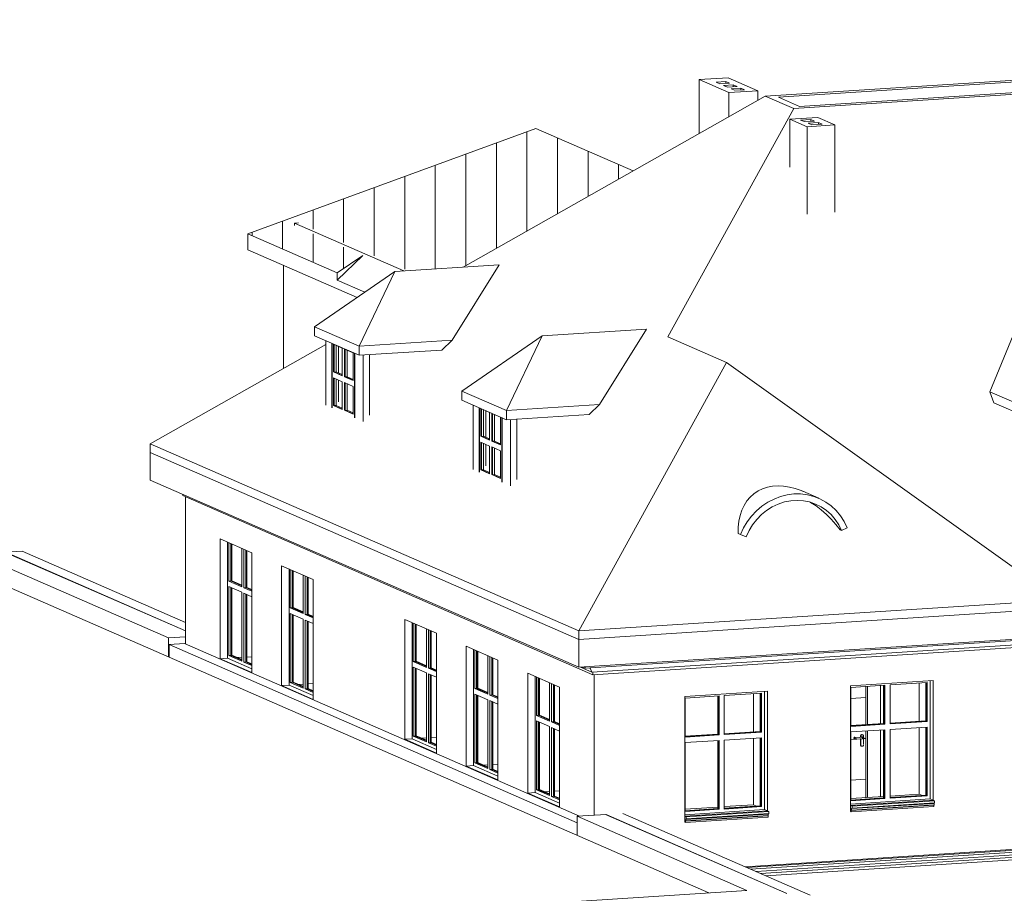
# Model space of a CAD drawing. Header units: millimetres. Extents: x -784 to 360321, y -10607 to 16514.
# Tile 85 of 95: x 317638 to 331890, y -906 to 11745. Entities that reach past the tile are written whole.
import ezdxf

# ---------------------------------------------------------------- set-up
doc = ezdxf.new("R2010")
doc.units = ezdxf.units.MM
for name, color, linetype, lineweight, true_color in [('A-DOOR', 7, 'Continuous', 18, 0x7f7f7f), ('A-DOOR-FRAM', 7, 'Continuous', 18, 0x7f7f7f), ('A-FLOR', 7, 'Continuous', 18, 0x7f7f7f), ('A-GLAZ', 7, 'Continuous', 18, 0x7f7f7f), ('A-ROOF', 7, 'Continuous', 18, 0x7f7f7f), ('A-WALL', 7, 'Continuous', 18, 0x7f7f7f)]:
    doc.layers.add(name, color=color, linetype=linetype, lineweight=lineweight, true_color=true_color)
doc.layers.add('A-GENM', color=7, linetype='Continuous', lineweight=5)
doc.layers.add('A-ROOF-PATT', color=7, linetype='Continuous', lineweight=5)

# ---------------------------------------------------------------- blocks, each defined once
blk = doc.blocks.new('Drz Drzwi pełne x1 ___FK_04_0 - Dd - W - zwykłe - 97_6 x 203_7 _90 x 200_ EI 121-V396-_3D_ Kopia 1 Kopia 2')
at = {"layer": 'A-DOOR', "lineweight": 5, "true_color": 0x787878}
h = blk.add_hatch(dxfattribs=at)
h.set_pattern_fill('FP_16', color=8, style=0, pattern_type=2)
h.set_pattern_definition([(183.686, (-25189.9, 346.4), (-75.9, 586.6), [])])
h.paths.add_polyline_path([(-25022, 467), (-24804, 481), (-24804, 1445), (-25022, 1431), (-25022, 468)])
h.paths.add_polyline_path([(-24847, 1227), (-24872, 1229), (-24881, 1246), (-24881, 1335), (-24930, 1337), (-24930, 1346), (-24881, 1351), (-24877, 1370), (-24872, 1384), (-24858, 1391), (-24837, 1370), (-24841, 1239), (-24846, 1229)])
h.paths.add_polyline_path([(-25022, 1522), (-24804, 1538), (-24804, 2089), (-25022, 2075), (-25022, 1531)])
at = {"layer": 'A-DOOR', "color": 252, "lineweight": 9, "true_color": 0x929292}
for p, q in [((-24804, 2089), (-24804, 1534)), ((-24804, 1445), (-24804, 481)), ((-24971, 1334), (-24964, 1331)), ((-24956, 1349), (-24963, 1353)), ((-24859, 1353), (-24935, 1348)), ((-24933, 1328), (-24857, 1333)), ((-24881, 1349), (-24881, 1369)), ((-24881, 1246), (-24881, 1335)), ((-24879, 1368), (-24879, 1349)), ((-24879, 1335), (-24879, 1244)), ((-24855, 1333), (-24856, 1333)), ((-24842, 1357), (-24854, 1361)), ((-24848, 1390), (-24851, 1391)), ((-24837, 1247), (-24837, 1370)), ((-24869, 1226), (-24867, 1225))]:
    blk.add_line(p, q, dxfattribs=at)
for points in [[(-24977, 1343, 0), (-24976, 1345, 0), (-24975, 1348, 0), (-24974, 1350, 0), (-24972, 1352, 0), (-24970, 1353, 0), (-24967, 1353, 0), (-24965, 1353, 0), (-24963, 1352, 0), (-24961, 1351, 0), (-24959, 1349, 0), (-24958, 1346, 0), (-24958, 1344, 0)], [(-24958, 1344, 0), (-24958, 1341, 0), (-24959, 1339, 0), (-24961, 1337, 0), (-24963, 1335, 0), (-24965, 1334, 0), (-24967, 1333, 0), (-24970, 1334, 0), (-24972, 1335, 0), (-24974, 1336, 0), (-24975, 1338, 0), (-24976, 1340, 0), (-24977, 1343, 0)], [(-24964, 1331, 0), (-24963, 1331, 0), (-24962, 1330, 0), (-24962, 1330, 0), (-24961, 1330, 0), (-24960, 1330, 0), (-24960, 1330, 0), (-24959, 1329, 0), (-24959, 1329, 0), (-24958, 1329, 0), (-24957, 1329, 0), (-24956, 1329, 0), (-24956, 1329, 0), (-24955, 1329, 0), (-24954, 1329, 0), (-24954, 1329, 0), (-24953, 1328, 0), (-24952, 1328, 0), (-24951, 1328, 0), (-24950, 1328, 0), (-24950, 1328, 0), (-24949, 1328, 0), (-24948, 1328, 0), (-24947, 1328, 0), (-24946, 1328, 0), (-24945, 1328, 0), (-24945, 1328, 0), (-24944, 1328, 0), (-24943, 1328, 0), (-24942, 1328, 0), (-24941, 1328, 0), (-24940, 1328, 0), (-24939, 1328, 0), (-24939, 1328, 0), (-24938, 1328, 0), (-24937, 1328, 0), (-24936, 1328, 0), (-24935, 1328, 0), (-24934, 1328, 0), (-24933, 1328, 0), (-24933, 1328, 0)], [(-24956, 1349, 0), (-24956, 1349, 0), (-24956, 1349, 0), (-24955, 1349, 0), (-24955, 1349, 0), (-24955, 1349, 0), (-24955, 1349, 0), (-24954, 1349, 0), (-24954, 1349, 0), (-24954, 1349, 0), (-24953, 1349, 0), (-24953, 1349, 0), (-24952, 1349, 0), (-24952, 1348, 0), (-24951, 1348, 0), (-24950, 1348, 0), (-24950, 1348, 0), (-24949, 1348, 0), (-24949, 1348, 0), (-24948, 1348, 0), (-24947, 1348, 0), (-24947, 1348, 0), (-24946, 1348, 0), (-24945, 1348, 0), (-24944, 1348, 0), (-24944, 1348, 0), (-24943, 1348, 0), (-24942, 1348, 0), (-24942, 1348, 0), (-24941, 1348, 0), (-24940, 1348, 0), (-24939, 1348, 0), (-24939, 1348, 0), (-24938, 1348, 0), (-24937, 1348, 0), (-24936, 1348, 0), (-24936, 1348, 0), (-24935, 1348, 0), (-24935, 1348, 0)], [(-24881, 1369, 0), (-24881, 1375, 0), (-24879, 1380, 0), (-24875, 1385, 0), (-24871, 1389, 0), (-24866, 1391, 0), (-24860, 1393, 0), (-24855, 1392, 0), (-24850, 1390, 0), (-24846, 1387, 0), (-24842, 1383, 0)], [(-24837, 1370, 0), (-24837, 1376, 0), (-24839, 1381, 0), (-24843, 1386, 0), (-24847, 1389, 0), (-24852, 1391, 0), (-24858, 1391, 0), (-24863, 1390, 0), (-24868, 1388, 0), (-24872, 1384, 0), (-24876, 1379, 0), (-24878, 1374, 0), (-24879, 1368, 0)], [(-24867, 1352, 0), (-24867, 1354, 0), (-24866, 1357, 0), (-24864, 1359, 0), (-24862, 1360, 0), (-24860, 1362, 0), (-24858, 1362, 0), (-24855, 1362, 0), (-24853, 1361, 0), (-24851, 1360, 0), (-24849, 1358, 0), (-24848, 1355, 0), (-24848, 1353, 0)], [(-24853, 1354, 0), (-24853, 1354, 0), (-24853, 1354, 0), (-24854, 1353, 0), (-24855, 1353, 0), (-24855, 1353, 0), (-24856, 1353, 0), (-24856, 1353, 0), (-24857, 1353, 0), (-24858, 1353, 0), (-24858, 1353, 0), (-24859, 1353, 0)], [(-24856, 1333, 0), (-24856, 1333, 0), (-24857, 1333, 0), (-24857, 1333, 0)], [(-24848, 1353, 0), (-24848, 1350, 0), (-24849, 1348, 0), (-24851, 1346, 0), (-24853, 1344, 0), (-24855, 1343, 0)], [(-24835, 1346, 0), (-24835, 1344, 0), (-24836, 1342, 0), (-24837, 1340, 0), (-24838, 1339, 0), (-24839, 1338, 0), (-24840, 1337, 0), (-24841, 1337, 0), (-24842, 1336, 0), (-24842, 1336, 0), (-24843, 1336, 0), (-24844, 1335, 0), (-24844, 1335, 0), (-24845, 1335, 0), (-24846, 1335, 0), (-24846, 1335, 0), (-24847, 1334, 0), (-24847, 1334, 0), (-24848, 1334, 0), (-24849, 1334, 0), (-24850, 1334, 0), (-24850, 1334, 0), (-24851, 1334, 0), (-24852, 1334, 0), (-24852, 1333, 0), (-24853, 1333, 0), (-24854, 1333, 0), (-24855, 1333, 0)], [(-24850, 1354, 0), (-24850, 1354, 0), (-24850, 1354, 0), (-24851, 1354, 0), (-24851, 1354, 0), (-24851, 1354, 0), (-24851, 1354, 0), (-24852, 1354, 0), (-24852, 1354, 0), (-24853, 1354, 0)], [(-24835, 1346, 0), (-24835, 1349, 0), (-24836, 1351, 0), (-24837, 1352, 0), (-24838, 1354, 0), (-24839, 1355, 0), (-24840, 1355, 0), (-24841, 1356, 0), (-24842, 1356, 0), (-24842, 1356, 0), (-24842, 1357, 0)], [(-24879, 1235, 0), (-24881, 1240, 0), (-24881, 1246, 0)], [(-24879, 1244, 0), (-24878, 1239, 0), (-24876, 1234, 0), (-24872, 1229, 0), (-24868, 1226, 0), (-24863, 1224, 0), (-24858, 1224, 0), (-24852, 1225, 0), (-24847, 1227, 0), (-24843, 1231, 0), (-24839, 1236, 0), (-24837, 1241, 0)], [(-24855, 1226, 0), (-24860, 1225, 0), (-24866, 1225, 0), (-24871, 1227, 0), (-24875, 1230, 0)]]:
    blk.add_polyline3d(points, dxfattribs=at)
at = {"layer": 'A-DOOR-FRAM', "color": 252, "lineweight": 9, "true_color": 0x929292}
for p, q in [((-24781, 2091), (-24781, 1536)), ((-24781, 1447), (-24781, 482))]:
    blk.add_line(p, q, dxfattribs=at)
blk = doc.blocks.new('Aluprof_MB-45_I_Alu_Window-FIX-4-panel_ENG_R-00495 - 1230 x 1480-V475-_3D_ Kopia 1 Kopia 2')
at = {"layer": 'A-GLAZ', "lineweight": 9}
for p, q in [((-24454, -1565), (-23915, -1530)), ((-24454, -2130), (-24454, -1565)), ((-23926, -1531), (-23926, -2090)), ((-23915, -1530), (-23915, -2095)), ((-23871, -1502), (-23871, -3216)), ((-23871, -1502), (-23871, -3216)), ((-25022, -1602), (-24530, -1570)), ((-25022, -2166), (-25022, -1602)), ((-24541, -2130), (-24541, -1570)), ((-24530, -1570), (-24530, -2134)), ((-25023, -2161), (-24541, -2130)), ((-24530, -2134), (-25022, -2166)), ((-24541, -2130), (-24530, -2134)), ((-24454, -2124), (-23926, -2090)), ((-23915, -2095), (-24454, -2130)), ((-23926, -2090), (-23915, -2095)), ((-25022, -2246), (-24530, -2214)), ((-25022, -3244), (-25022, -2246)), ((-24541, -3208), (-24541, -2215)), ((-24530, -2214), (-24530, -3212)), ((-24454, -2209), (-23915, -2175)), ((-24454, -3208), (-24454, -2209)), ((-23926, -2175), (-23926, -3168)), ((-23915, -2175), (-23915, -3173)), ((-25025, -3291), (-23871, -3216)), ((-23871, -3216), (-25025, -3291)), ((-24541, -3208), (-25022, -3239)), ((-24530, -3212), (-25022, -3244)), ((-24530, -3212), (-24541, -3208)), ((-23926, -3168), (-24454, -3202)), ((-23915, -3173), (-24454, -3208)), ((-23915, -3173), (-23926, -3168))]:
    blk.add_line(p, q, dxfattribs=at)
at = {"layer": 'A-GLAZ', "color": 252, "lineweight": 9, "true_color": 0x929292}
for p, q in [((-23934, -1532), (-23934, -2082)), ((-23931, -2085), (-23931, -1531)), ((-24549, -2120), (-24549, -1571)), ((-24546, -1571), (-24546, -2124)), ((-25023, -2155), (-24549, -2125)), ((-24546, -2126), (-25023, -2157)), ((-24549, -2125), (-24546, -2126)), ((-24454, -2119), (-23934, -2085)), ((-23931, -2086), (-24454, -2120)), ((-23934, -2085), (-23931, -2086)), ((-24549, -3203), (-24549, -2216)), ((-24546, -2215), (-24546, -3204)), ((-23934, -2176), (-23934, -3163)), ((-23931, -3164), (-23931, -2176)), ((-24549, -3203), (-25022, -3233)), ((-25022, -3235), (-24546, -3204)), ((-24546, -3204), (-24549, -3203)), ((-23934, -3163), (-24454, -3197)), ((-24454, -3198), (-23931, -3164)), ((-23931, -3164), (-23934, -3163))]:
    blk.add_line(p, q, dxfattribs=at)
blk = doc.blocks.new('Aluprof_MB-45_I_Alu_Window-FIX-4-panel_ENG_R-00495 - 1230 x 1480-V478-_3D_ Kopia 1 Kopia 2')
at = {"layer": 'A-GLAZ', "lineweight": 9}
for p, q in [((-24454, 2112), (-23915, 2147)), ((-23926, 2146), (-23926, 1587)), ((-23915, 2147), (-23915, 1582)), ((-23871, 2175), (-23871, 461)), ((-23871, 2175), (-23871, 461)), ((-25022, 2075), (-24530, 2107)), ((-25022, 1511), (-25022, 2075)), ((-24541, 1547), (-24541, 2106)), ((-24530, 2107), (-24530, 1543)), ((-24454, 1548), (-24454, 2112)), ((-24454, 1553), (-23926, 1587)), ((-23915, 1582), (-24454, 1548)), ((-23926, 1587), (-23915, 1582)), ((-25023, 1516), (-24541, 1547)), ((-24530, 1543), (-25022, 1511)), ((-25022, 1431), (-24530, 1463)), ((-25022, 433), (-25022, 1431)), ((-24541, 1547), (-24530, 1543)), ((-24541, 469), (-24541, 1462)), ((-24530, 1463), (-24530, 465)), ((-24454, 1468), (-23915, 1502)), ((-24454, 470), (-24454, 1468)), ((-23926, 1502), (-23926, 509)), ((-23915, 1502), (-23915, 504)), ((-25025, 386), (-23871, 461)), ((-23871, 461), (-25025, 386)), ((-24541, 469), (-25022, 438)), ((-24530, 465), (-25022, 433)), ((-24530, 465), (-24541, 469)), ((-23926, 509), (-24454, 475)), ((-23915, 504), (-24454, 470)), ((-23915, 504), (-23926, 509))]:
    blk.add_line(p, q, dxfattribs=at)
at = {"layer": 'A-GLAZ', "color": 252, "lineweight": 9, "true_color": 0x929292}
for p, q in [((-23934, 2145), (-23934, 1595)), ((-23931, 1592), (-23931, 2146)), ((-24549, 1557), (-24549, 2106)), ((-24546, 2106), (-24546, 1554)), ((-24454, 1559), (-23934, 1592)), ((-23931, 1591), (-24454, 1557)), ((-23934, 1592), (-23931, 1591)), ((-25023, 1522), (-24549, 1553)), ((-24546, 1551), (-25023, 1520)), ((-24549, 1553), (-24546, 1551)), ((-24549, 475), (-24549, 1462)), ((-24546, 1462), (-24546, 473)), ((-23934, 1501), (-23934, 514)), ((-23931, 513), (-23931, 1501)), ((-24549, 475), (-25022, 444)), ((-25022, 442), (-24546, 473)), ((-24546, 473), (-24549, 475)), ((-23934, 514), (-24454, 481)), ((-24454, 479), (-23931, 513)), ((-23931, 513), (-23934, 514))]:
    blk.add_line(p, q, dxfattribs=at)
blk = doc.blocks.new('Aluprof_MB-45_I_Alu_Window-FIX-4-panel_ENG_R-00495 - 1230 x 1484-1596693-_3D_ Kopia 1 Kopia 2')
at = {"layer": 'A-GLAZ', "lineweight": 9}
for p, q in [((-30402, 6126), (-30402, 5194)), ((-30397, 6124), (-30397, 5191)), ((-30397, 5191), (-30397, 6124)), ((-30379, 6114), (-30379, 5713)), ((-30379, 6114), (-30251, 6058)), ((-30370, 5713), (-30370, 6110)), ((-30251, 6058), (-30251, 5657)), ((-30220, 6044), (-30092, 5988)), ((-30220, 5643), (-30220, 6044)), ((-30211, 6040), (-30211, 5644)), ((-30092, 5587), (-30092, 5988)), ((-30074, 5050), (-30074, 5983)), ((-30074, 5983), (-30074, 5050)), ((-30069, 5981), (-30069, 5048)), ((-30379, 5713), (-30370, 5713)), ((-30251, 5657), (-30379, 5713)), ((-30370, 5713), (-30251, 5661)), ((-30379, 5627), (-30379, 5226)), ((-30379, 5627), (-30251, 5571)), ((-30370, 5227), (-30370, 5623)), ((-30251, 5571), (-30251, 5170)), ((-30220, 5643), (-30211, 5644)), ((-30092, 5587), (-30220, 5643)), ((-30211, 5644), (-30092, 5592)), ((-30220, 5157), (-30220, 5558)), ((-30220, 5558), (-30092, 5502)), ((-30211, 5554), (-30211, 5157)), ((-30092, 5101), (-30092, 5502)), ((-30370, 5227), (-30379, 5226)), ((-30379, 5226), (-30251, 5170)), ((-30251, 5174), (-30370, 5227)), ((-30211, 5157), (-30220, 5157)), ((-30220, 5157), (-30092, 5101)), ((-30092, 5105), (-30211, 5157))]:
    blk.add_line(p, q, dxfattribs=at)
at = {"layer": 'A-GLAZ', "color": 252, "lineweight": 9, "true_color": 0x929292}
for p, q in [((-30370, 5716), (-30370, 6110)), ((-30370, 5716), (-30370, 6110)), ((-30366, 6108), (-30366, 5711)), ((-30338, 6096), (-30338, 5713)), ((-30211, 5644), (-30211, 6040)), ((-30211, 6040), (-30211, 5644)), ((-30207, 5642), (-30207, 6038)), ((-30179, 6026), (-30179, 5644)), ((-30366, 5711), (-30338, 5713)), ((-30338, 5713), (-30251, 5675)), ((-30370, 5227), (-30370, 5623)), ((-30370, 5227), (-30370, 5623)), ((-30366, 5621), (-30366, 5225)), ((-30338, 5609), (-30338, 5226)), ((-30207, 5642), (-30179, 5644)), ((-30179, 5644), (-30091, 5605)), ((-30211, 5160), (-30211, 5554)), ((-30211, 5554), (-30211, 5160)), ((-30207, 5155), (-30207, 5552)), ((-30179, 5540), (-30179, 5157)), ((-30338, 5226), (-30366, 5225)), ((-30338, 5226), (-30251, 5189)), ((-30179, 5157), (-30207, 5155)), ((-30179, 5157), (-30092, 5119))]:
    blk.add_line(p, q, dxfattribs=at)
blk = doc.blocks.new('Aluprof_MB-45_I_Alu_Window-FIX-4-panel_ENG_R-00495 - 1230 x 1484-V484-_3D_ Kopia 1 Kopia 2')
at = {"layer": 'A-GLAZ', "lineweight": 9}
for p, q in [((-32535, 7058), (-32535, 6125)), ((-32530, 7056), (-32530, 6123)), ((-32530, 6123), (-32530, 7056)), ((-32512, 7045), (-32512, 6645)), ((-32512, 7045), (-32384, 6989)), ((-32503, 6645), (-32503, 7042)), ((-32384, 6989), (-32384, 6589)), ((-32353, 6976), (-32225, 6920)), ((-32353, 6575), (-32353, 6976)), ((-32344, 6972), (-32344, 6576)), ((-32225, 6519), (-32225, 6920)), ((-32207, 5982), (-32207, 6915)), ((-32207, 6915), (-32207, 5982)), ((-32202, 6912), (-32202, 5980)), ((-32512, 6645), (-32503, 6645)), ((-32384, 6589), (-32512, 6645)), ((-32512, 6559), (-32512, 6158)), ((-32512, 6559), (-32384, 6503)), ((-32503, 6645), (-32384, 6593)), ((-32353, 6575), (-32344, 6576)), ((-32225, 6519), (-32353, 6575)), ((-32344, 6576), (-32225, 6523)), ((-32503, 6159), (-32503, 6555)), ((-32384, 6503), (-32384, 6102)), ((-32353, 6089), (-32353, 6489)), ((-32353, 6489), (-32225, 6434)), ((-32344, 6486), (-32344, 6089)), ((-32225, 6033), (-32225, 6434)), ((-32503, 6159), (-32512, 6158)), ((-32512, 6158), (-32384, 6102)), ((-32384, 6106), (-32503, 6159)), ((-32344, 6089), (-32353, 6089)), ((-32353, 6089), (-32225, 6033)), ((-32225, 6037), (-32344, 6089))]:
    blk.add_line(p, q, dxfattribs=at)
at = {"layer": 'A-GLAZ', "color": 252, "lineweight": 9, "true_color": 0x929292}
for p, q in [((-32503, 6645), (-32503, 7041)), ((-32503, 6645), (-32503, 7041)), ((-32499, 7040), (-32499, 6643)), ((-32471, 7027), (-32471, 6645)), ((-32344, 6578), (-32344, 6972)), ((-32344, 6972), (-32344, 6578)), ((-32340, 6574), (-32340, 6970)), ((-32312, 6958), (-32312, 6575)), ((-32499, 6643), (-32471, 6645)), ((-32471, 6645), (-32384, 6607)), ((-32340, 6574), (-32312, 6575)), ((-32312, 6575), (-32224, 6537)), ((-32503, 6161), (-32503, 6555)), ((-32503, 6161), (-32503, 6555)), ((-32499, 6553), (-32499, 6156)), ((-32471, 6541), (-32471, 6158)), ((-32344, 6092), (-32344, 6485)), ((-32344, 6485), (-32344, 6092)), ((-32340, 6476), (-32340, 6484)), ((-32340, 6087), (-32340, 6472)), ((-32312, 6471), (-32312, 6089)), ((-32471, 6158), (-32499, 6156)), ((-32471, 6158), (-32384, 6120)), ((-32312, 6089), (-32340, 6087)), ((-32312, 6089), (-32225, 6051))]:
    blk.add_line(p, q, dxfattribs=at)
blk = doc.blocks.new('Aluprof_MB-45_I_Alu_Window-FIX-4-panel_ENG_R-00495 - 1230 x 1480-V566-_3D_ Kopia 1 Kopia 2')
at = {"layer": 'A-GLAZ', "lineweight": 9}
for p, q in [((-29590, 2235), (-29590, 553)), ((-29590, 553), (-29590, 2235)), ((-29573, 1670), (-29573, 2227)), ((-29545, 1672), (-29545, 2215)), ((-29384, 2145), (-29384, 1588)), ((-29355, 1575), (-29355, 2132)), ((-29327, 2120), (-29327, 1577)), ((-29573, 1670), (-29545, 1672)), ((-29384, 1588), (-29573, 1670)), ((-29573, 1590), (-29384, 1508)), ((-29573, 592), (-29573, 1590)), ((-29545, 1672), (-29383, 1601)), ((-29545, 594), (-29545, 1578)), ((-29355, 1575), (-29327, 1577)), ((-29239, 1524), (-29355, 1575)), ((-29327, 1577), (-29239, 1538)), ((-29384, 1508), (-29384, 510)), ((-29355, 1495), (-29239, 1444)), ((-29355, 497), (-29355, 1495)), ((-29327, 1483), (-29327, 499)), ((-29573, 592), (-29545, 594)), ((-29384, 510), (-29573, 592)), ((-29384, 524), (-29545, 594)), ((-29590, 553), (-29239, 400)), ((-29239, 400), (-29590, 553)), ((-29327, 499), (-29355, 497)), ((-29239, 446), (-29355, 497)), ((-29239, 460), (-29327, 499))]:
    blk.add_line(p, q, dxfattribs=at)
at = {"layer": 'A-GLAZ', "color": 252, "lineweight": 9, "true_color": 0x929292}
for p, q in [((-29544, 1671), (-29544, 2214)), ((-29544, 1671), (-29544, 2214)), ((-29539, 2212), (-29539, 1675)), ((-29530, 1675), (-29530, 2208)), ((-29325, 1579), (-29325, 2119)), ((-29325, 2119), (-29325, 1579)), ((-29320, 1580), (-29320, 2117)), ((-29312, 2113), (-29312, 1580)), ((-29544, 596), (-29544, 1573)), ((-29544, 596), (-29544, 1573)), ((-29539, 1675), (-29530, 1675)), ((-29383, 1607), (-29539, 1675)), ((-29539, 1575), (-29539, 597)), ((-29530, 1675), (-29384, 1612)), ((-29530, 597), (-29530, 1572)), ((-29320, 1580), (-29312, 1580)), ((-29239, 1544), (-29320, 1580)), ((-29312, 1580), (-29239, 1548)), ((-29325, 498), (-29325, 1480)), ((-29325, 1480), (-29325, 498)), ((-29320, 502), (-29320, 1480)), ((-29312, 1476), (-29312, 502)), ((-29539, 597), (-29530, 597)), ((-29539, 597), (-29384, 529)), ((-29383, 533), (-29530, 597)), ((-29312, 502), (-29320, 502)), ((-29320, 502), (-29239, 466)), ((-29239, 470), (-29312, 502))]:
    blk.add_line(p, q, dxfattribs=at)
blk = doc.blocks.new('Aluprof_MB-45_I_Alu_Window-FIX-4-panel_ENG_R-00495 - 1230 x 1480-V567-_3D_ Kopia 1 Kopia 2')
at = {"layer": 'A-GLAZ', "lineweight": 9}
for p, q in [((-30483, 2624), (-30483, 943)), ((-30483, 943), (-30483, 2624)), ((-30466, 2060), (-30466, 2617)), ((-30438, 2062), (-30438, 2605)), ((-30277, 2535), (-30277, 1978)), ((-30248, 1965), (-30248, 2522)), ((-30220, 2510), (-30220, 1967)), ((-30466, 2060), (-30438, 2062)), ((-30277, 1978), (-30466, 2060)), ((-30438, 2062), (-30276, 1991)), ((-30466, 1980), (-30277, 1898)), ((-30466, 982), (-30466, 1980)), ((-30438, 984), (-30438, 1968)), ((-30277, 1898), (-30277, 900)), ((-30248, 1965), (-30220, 1967)), ((-30131, 1914), (-30248, 1965)), ((-30248, 1885), (-30131, 1834)), ((-30248, 887), (-30248, 1885)), ((-30220, 1967), (-30131, 1928)), ((-30220, 1873), (-30220, 889)), ((-30483, 943), (-30131, 790)), ((-30131, 790), (-30483, 943)), ((-30466, 982), (-30438, 984)), ((-30277, 900), (-30466, 982)), ((-30278, 914), (-30438, 984)), ((-30220, 889), (-30248, 887)), ((-30131, 836), (-30248, 887)), ((-30131, 850), (-30220, 889))]:
    blk.add_line(p, q, dxfattribs=at)
at = {"layer": 'A-GLAZ', "color": 252, "lineweight": 9, "true_color": 0x929292}
for p, q in [((-30436, 2061), (-30436, 2604)), ((-30436, 2061), (-30436, 2604)), ((-30431, 2602), (-30431, 2065)), ((-30423, 2065), (-30423, 2598)), ((-30218, 1969), (-30218, 2503)), ((-30218, 2503), (-30218, 1969)), ((-30213, 1970), (-30213, 2503)), ((-30205, 2503), (-30205, 1970)), ((-30431, 2065), (-30423, 2065)), ((-30276, 1997), (-30431, 2065)), ((-30423, 2065), (-30277, 2002)), ((-30436, 986), (-30436, 1963)), ((-30436, 986), (-30436, 1963)), ((-30431, 1965), (-30431, 987)), ((-30423, 987), (-30423, 1962)), ((-30218, 888), (-30218, 1870)), ((-30218, 1870), (-30218, 888)), ((-30213, 1970), (-30205, 1970)), ((-30131, 1934), (-30213, 1970)), ((-30213, 892), (-30213, 1870)), ((-30205, 1970), (-30131, 1938)), ((-30205, 1866), (-30205, 892)), ((-30431, 987), (-30423, 987)), ((-30431, 987), (-30276, 919)), ((-30276, 923), (-30423, 987)), ((-30205, 892), (-30213, 892)), ((-30213, 892), (-30131, 856)), ((-30131, 860), (-30205, 892))]:
    blk.add_line(p, q, dxfattribs=at)
blk = doc.blocks.new('Aluprof_MB-45_I_Alu_Window-FIX-4-panel_ENG_R-00495 - 1230 x 1480-V568-_3D_ Kopia 1 Kopia 2')
at = {"layer": 'A-GLAZ', "lineweight": 9}
for p, q in [((-31372, 3013), (-31372, 1332)), ((-31372, 1332), (-31372, 3013)), ((-31355, 2449), (-31355, 3006)), ((-31327, 2450), (-31327, 2993)), ((-31166, 2923), (-31166, 2366)), ((-31137, 2353), (-31137, 2910)), ((-31109, 2898), (-31109, 2355)), ((-31355, 2449), (-31327, 2450)), ((-31166, 2366), (-31355, 2449)), ((-31327, 2450), (-31165, 2380)), ((-31355, 2369), (-31166, 2286)), ((-31355, 1371), (-31355, 2369)), ((-31327, 1372), (-31327, 2357)), ((-31166, 2286), (-31166, 1288)), ((-31137, 2353), (-31109, 2355)), ((-31026, 2305), (-31137, 2353)), ((-31109, 2355), (-31020, 2316)), ((-31137, 2273), (-31020, 2223)), ((-31137, 1275), (-31137, 2273)), ((-31109, 2261), (-31109, 1277)), ((-31372, 1332), (-31020, 1178)), ((-31020, 1178), (-31372, 1332)), ((-31355, 1371), (-31327, 1372)), ((-31166, 1288), (-31355, 1371)), ((-31165, 1302), (-31327, 1372)), ((-31109, 1277), (-31137, 1275)), ((-31020, 1224), (-31137, 1275)), ((-31020, 1238), (-31109, 1277))]:
    blk.add_line(p, q, dxfattribs=at)
at = {"layer": 'A-GLAZ', "color": 252, "lineweight": 9, "true_color": 0x929292}
for p, q in [((-31325, 2450), (-31325, 2993)), ((-31325, 2450), (-31325, 2993)), ((-31320, 2990), (-31320, 2453)), ((-31312, 2454), (-31312, 2987)), ((-31107, 2357), (-31107, 2897)), ((-31107, 2897), (-31107, 2357)), ((-31102, 2358), (-31102, 2895)), ((-31094, 2891), (-31094, 2359)), ((-31320, 2453), (-31312, 2454)), ((-31165, 2385), (-31320, 2453)), ((-31312, 2454), (-31166, 2390)), ((-31325, 1374), (-31325, 2352)), ((-31325, 1374), (-31325, 2352)), ((-31320, 2354), (-31320, 1375)), ((-31312, 1376), (-31312, 2350)), ((-31102, 2358), (-31094, 2359)), ((-31020, 2322), (-31102, 2358)), ((-31094, 2359), (-31020, 2326)), ((-31107, 1276), (-31107, 2259)), ((-31107, 2259), (-31107, 1276)), ((-31102, 1280), (-31102, 2258)), ((-31094, 2255), (-31094, 1281)), ((-31320, 1375), (-31312, 1376)), ((-31320, 1375), (-31165, 1308)), ((-31165, 1312), (-31312, 1376)), ((-31094, 1281), (-31102, 1280)), ((-31102, 1280), (-31020, 1244)), ((-31020, 1248), (-31094, 1281))]:
    blk.add_line(p, q, dxfattribs=at)
blk = doc.blocks.new('Aluprof_MB-45_I_Alu_Window-FIX-4-panel_ENG_R-00495 - 1230 x 1480-V569-_3D_ Kopia 1 Kopia 2')
at = {"layer": 'A-GLAZ', "lineweight": 9}
for p, q in [((-34043, 4180), (-34043, 2498)), ((-34043, 2498), (-34043, 4180)), ((-34026, 3615), (-34026, 4172)), ((-33998, 3617), (-33998, 4160)), ((-33837, 4090), (-33837, 3533)), ((-33808, 3520), (-33808, 4077)), ((-33780, 4065), (-33780, 3522)), ((-34026, 3615), (-33998, 3617)), ((-33837, 3533), (-34026, 3615)), ((-33998, 3617), (-33836, 3546)), ((-34026, 3535), (-33837, 3453)), ((-34026, 2537), (-34026, 3535)), ((-33998, 2539), (-33998, 3523)), ((-33837, 3453), (-33837, 2455)), ((-33808, 3520), (-33780, 3522)), ((-33691, 3469), (-33808, 3520)), ((-33808, 3440), (-33691, 3389)), ((-33808, 2442), (-33808, 3440)), ((-33780, 3522), (-33691, 3483)), ((-33780, 3428), (-33780, 2444)), ((-34043, 2498), (-33691, 2345)), ((-33691, 2345), (-34043, 2498)), ((-34026, 2537), (-33998, 2539)), ((-33837, 2455), (-34026, 2537)), ((-33836, 2469), (-33998, 2539)), ((-33780, 2444), (-33808, 2442)), ((-33691, 2391), (-33808, 2442)), ((-33691, 2405), (-33780, 2444))]:
    blk.add_line(p, q, dxfattribs=at)
at = {"layer": 'A-GLAZ', "color": 252, "lineweight": 9, "true_color": 0x929292}
for p, q in [((-33996, 3619), (-33996, 4159)), ((-33996, 3619), (-33996, 4159)), ((-33991, 4157), (-33991, 3620)), ((-33983, 3621), (-33983, 4153)), ((-33778, 3524), (-33778, 4064)), ((-33778, 4064), (-33778, 3524)), ((-33773, 3525), (-33773, 4062)), ((-33765, 4058), (-33765, 3525)), ((-33991, 3620), (-33983, 3621)), ((-33836, 3552), (-33991, 3620)), ((-33983, 3621), (-33837, 3557)), ((-33996, 2541), (-33996, 3518)), ((-33996, 2541), (-33996, 3518)), ((-33991, 3520), (-33991, 2542)), ((-33983, 2542), (-33983, 3517)), ((-33778, 2443), (-33778, 3426)), ((-33778, 3426), (-33778, 2443)), ((-33773, 3525), (-33765, 3525)), ((-33691, 3489), (-33773, 3525)), ((-33773, 2447), (-33773, 3425)), ((-33765, 3525), (-33691, 3493)), ((-33765, 3421), (-33765, 2447)), ((-33991, 2542), (-33983, 2542)), ((-33991, 2542), (-33836, 2474)), ((-33836, 2478), (-33983, 2542)), ((-33765, 2447), (-33773, 2447)), ((-33773, 2447), (-33691, 2411)), ((-33691, 2415), (-33765, 2447))]:
    blk.add_line(p, q, dxfattribs=at)
blk = doc.blocks.new('Modele ogólne 1 - Modele ogólne 1-1641072-_3D_ Kopia 1 Kopia 2')
at = {"layer": 'A-GENM'}
for p, q in [((-37018, 4051), (-49172, 3268)), ((-37172, 3993), (-34652, 2893)), ((-37018, 4051), (-34652, 3018)), ((-28571, 236), (-25956, -906)), ((-25610, -932), (-28320, 252))]:
    blk.add_line(p, q, dxfattribs=at)
blk = doc.blocks.new('Modele ogólne 6 - Modele ogólne 6-1838818-_3D_ Kopia 1 Kopia 2')
at = {"layer": 'A-GENM'}
for p, q in [((-23830, 443), (-25025, 366)), ((-23809, 433), (-25003, 356)), ((-23830, 443), (-23809, 433)), ((-23809, 433), (-23809, 404)), ((-26229, 288), (-27424, 211)), ((-26229, 288), (-26208, 279)), ((-25003, 356), (-25025, 366)), ((-25025, 366), (-25025, 283)), ((-23821, 350), (-25016, 273)), ((-25016, 273), (-25015, 295)), ((-23820, 372), (-25015, 295)), ((-25015, 295), (-25012, 300)), ((-23817, 397), (-25012, 320)), ((-23817, 377), (-25012, 300)), ((-25012, 320), (-25003, 327)), ((-25012, 300), (-25012, 320)), ((-23809, 404), (-25003, 327)), ((-25003, 327), (-25003, 356)), ((-23820, 372), (-23821, 350)), ((-23817, 377), (-23820, 372)), ((-23809, 404), (-23817, 397)), ((-23817, 397), (-23817, 377)), ((-27403, 202), (-27424, 211)), ((-27424, 211), (-27424, 128)), ((-26220, 195), (-27415, 118)), ((-26219, 218), (-27414, 141)), ((-27414, 141), (-27411, 146)), ((-26216, 242), (-27411, 165)), ((-26216, 223), (-27411, 146)), ((-27411, 165), (-27403, 172)), ((-27411, 146), (-27411, 165)), ((-26208, 279), (-27403, 202)), ((-26208, 249), (-27403, 172)), ((-27403, 172), (-27403, 202)), ((-26219, 218), (-26220, 195)), ((-26216, 223), (-26219, 218)), ((-26208, 249), (-26216, 242)), ((-26216, 242), (-26216, 223)), ((-26208, 279), (-26208, 249)), ((-25023, 276), (-25016, 273)), ((-27422, 122), (-27415, 118)), ((-27415, 118), (-27414, 141))]:
    blk.add_line(p, q, dxfattribs=at)
for points in [[(-25025, 283, 0), (-25024, 283, 0), (-25024, 282, 0), (-25023, 281, 0), (-25023, 279, 0), (-25023, 278, 0), (-25023, 276, 0)], [(-27424, 128, 0), (-27424, 128, 0), (-27423, 127, 0), (-27423, 126, 0), (-27422, 125, 0), (-27422, 123, 0), (-27422, 122, 0)]]:
    blk.add_polyline3d(points, dxfattribs=at)
blk = doc.blocks.new('Modele ogólne 8 - Modele ogólne 8-1841655-_3D_ Kopia 1 Kopia 2')
at = {"layer": 'A-GENM'}
for p, q in [((-34691, 4853), (-34691, 4870)), ((-34691, 4853), (-28754, 2259)), ((-22226, 2782), (-28869, 2354)), ((-28771, 2297), (-22446, 2705)), ((-28754, 2259), (-22484, 2663)), ((-28934, 2369), (-28771, 2297)), ((-28869, 2354), (-28906, 2370)), ((-28869, 2354), (-28869, 2373)), ((-28754, 2259), (-28754, 2298))]:
    blk.add_line(p, q, dxfattribs=at)
blk.add_polyline3d([(-28771, 2297, 0), (-28778, 2323, 0), (-28788, 2344, 0), (-28800, 2359, 0)], dxfattribs=at)
blk = doc.blocks.new('Modele ogólne 9 - Modele ogólne 9-1844056-_3D_ Kopia 1 Kopia 2')
at = {"layer": 'A-GENM'}
for p, q in [((-26550, -521), (-17996, 30)), ((-18042, 13), (-26522, -534)), ((-26327, -619), (-18023, -84)), ((-22494, -299), (-26472, -555)), ((-26392, -590), (-22502, -340)), ((-26253, -651), (-22521, -411))]:
    blk.add_line(p, q, dxfattribs=at)

msp = doc.modelspace()

# ---------------------------------------------------------------- hatches: boundary and pattern name
at = {"layer": 'A-ROOF-PATT', "true_color": 0x808080}
h = msp.add_hatch(dxfattribs=at)
h.set_pattern_fill('FP_17', color=8, style=0, pattern_type=2)
h.set_pattern_definition([(90, (240963.54, 64671), (-442.191, -217.365), [])])
h.paths.add_polyline_path([(322232, 8080), (322605, 8332), (321616, 8764), (321616, 8799), (321683, 8799), (323256, 8112), (324055, 8163), (326519, 9557), (325111, 10172), (320938, 8645), (322187, 8100)])

# ---------------------------------------------------------------- linework, layer by layer
at = {"layer": 'A-FLOR', "lineweight": 9}
for p, q in [((319527, 5480), (319527, 5076)), ((325729, 2367), (319527, 5076)), ((332684, 2815), (325729, 2367)), ((325729, 2367), (325729, 2771))]:
    msp.add_line(p, q, dxfattribs=at)
at = {"layer": 'A-ROOF', "lineweight": 9}
for p, q in [((345625, 11745), (328430, 10638)), ((328621, 10624), (345540, 11713)), ((328842, 10458), (346036, 11566)), ((345846, 11580), (328927, 10490)), ((328430, 10638), (324055, 8163)), ((328430, 10638), (328842, 10458)), ((328927, 10490), (328621, 10624)), ((327021, 7153), (328842, 10458)), ((327871, 6782), (327021, 7153)), ((322071, 7041), (319527, 5603)), ((325729, 2893), (327871, 6782)), ((327871, 6782), (332684, 3341)), ((319527, 5603), (319527, 5480)), ((319527, 5603), (325729, 2893)), ((325729, 2771), (319527, 5480)), ((325729, 2893), (332684, 3341)), ((332684, 3219), (325729, 2771)), ((325729, 2771), (325729, 2893))]:
    msp.add_line(p, q, dxfattribs=at)
at = {"layer": 'A-ROOF', "color": 7, "lineweight": 5}
for p, q in [((320938, 8645), (325111, 10172)), ((326519, 9557), (325111, 10172)), ((320938, 8645), (322232, 8080)), ((320938, 8415), (320938, 8645)), ((322522, 7723), (320938, 8415)), ((322232, 8080), (322605, 8332)), ((322232, 7975), (322605, 8330)), ((323069, 8100), (324578, 8197)), ((323899, 7104), (324578, 8197)), ((321906, 7299), (323069, 8100)), ((322232, 7975), (322232, 8080)), ((322551, 7017), (323069, 8100)), ((322633, 7800), (322232, 7975)), ((321906, 7299), (322551, 7017)), ((321906, 7167), (321906, 7299)), ((332088, 7341), (331683, 6355)), ((322551, 6885), (321906, 7167)), ((325202, 7168), (324039, 6368)), ((324684, 6086), (325202, 7168)), ((325202, 7168), (326711, 7265)), ((326032, 6172), (326711, 7265)), ((322551, 7017), (323899, 7104)), ((322551, 6885), (322551, 7017)), ((323750, 6962), (323899, 7104)), ((323750, 6962), (322551, 6885)), ((324039, 6368), (324684, 6086)), ((324039, 6235), (324039, 6368)), ((331683, 6355), (332205, 6127)), ((331683, 6355), (331741, 6198)), ((324684, 5953), (324039, 6235)), ((324684, 6086), (326032, 6172)), ((325883, 6030), (326032, 6172)), ((332205, 5995), (331741, 6198)), ((324684, 5953), (324684, 6086)), ((325883, 6030), (324684, 5953)), ((329205, 4814), (328973, 4916)), ((328036, 4306), (328072, 4290)), ((328072, 4290), (328154, 4258)), ((329515, 4356), (329535, 4347)), ((329535, 4347), (329617, 4389)), ((327614, -899), (317264, 3622))]:
    msp.add_line(p, q, dxfattribs=at)
for points in [[(328980, 4912, 0), (328951, 4925, 0), (328865, 4956, 0), (328780, 4978, 0), (328696, 4992, 0), (328615, 4996, 0), (328536, 4991, 0), (328462, 4976, 0), (328391, 4953, 0), (328326, 4921, 0), (328266, 4881, 0), (328212, 4832, 0), (328165, 4776, 0), (328125, 4712, 0), (328091, 4641, 0), (328066, 4565, 0), (328048, 4483, 0), (328038, 4396, 0), (328036, 4306, 0)], [(329617, 4389, 0), (329573, 4479, 0), (329519, 4562, 0), (329456, 4637, 0), (329385, 4703, 0), (329307, 4760, 0), (329222, 4806, 0), (329132, 4841, 0), (329039, 4865, 0), (328942, 4877, 0), (328844, 4877, 0), (328747, 4864, 0), (328650, 4840, 0), (328557, 4804, 0), (328467, 4758, 0), (328382, 4700, 0), (328304, 4634, 0), (328233, 4558, 0), (328170, 4475, 0), (328116, 4385, 0), (328072, 4290, 0)], [(328154, 4258, 0), (328195, 4347, 0), (328247, 4432, 0), (328307, 4509, 0), (328375, 4579, 0), (328450, 4640, 0), (328532, 4691, 0), (328618, 4731, 0), (328707, 4761, 0), (328798, 4778, 0), (328891, 4784, 0), (328982, 4778, 0), (329071, 4761, 0), (329157, 4731, 0), (329239, 4690, 0), (329314, 4639, 0), (329382, 4578, 0), (329442, 4509, 0), (329494, 4431, 0), (329535, 4347, 0)], [(329077, 4759, 0), (329086, 4754, 0), (329165, 4704, 0), (329241, 4646, 0), (329315, 4582, 0), (329386, 4512, 0), (329453, 4436, 0), (329515, 4356, 0)]]:
    msp.add_polyline3d(points, dxfattribs=at)
at = {"layer": 'A-WALL', "lineweight": 9}
for p, q in [((327892, 10905), (327472, 10878)), ((327472, 10096), (327472, 10878)), ((327472, 10878), (327902, 10690)), ((327720, 10840), (327860, 10849)), ((327773, 10817), (327720, 10840)), ((327860, 10849), (327914, 10826)), ((327860, 10849), (327860, 10822)), ((328322, 10717), (327892, 10905)), ((327914, 10826), (327773, 10817)), ((327827, 10793), (327967, 10802)), ((327881, 10770), (327827, 10793)), ((328021, 10779), (327881, 10770)), ((327902, 10690), (328322, 10717)), ((327902, 10690), (327902, 10339)), ((327935, 10746), (328075, 10755)), ((327989, 10723), (327935, 10746)), ((327967, 10802), (328021, 10779)), ((327967, 10775), (327967, 10802)), ((328129, 10732), (327989, 10723)), ((328075, 10755), (328129, 10732)), ((328075, 10728), (328075, 10755)), ((328322, 10577), (328322, 10717)), ((329189, 10329), (328787, 10304)), ((328787, 10304), (329035, 10196)), ((328787, 9610), (328787, 10304)), ((328942, 10292), (329092, 10302)), ((328996, 10269), (328942, 10292)), ((329145, 10278), (328996, 10269)), ((329092, 10302), (329145, 10278)), ((329092, 10302), (329092, 10275)), ((329436, 10221), (329189, 10329)), ((329035, 10196), (329436, 10221)), ((329035, 10196), (329035, 8931)), ((329050, 10245), (329199, 10255)), ((329104, 10222), (329050, 10245)), ((329253, 10231), (329104, 10222)), ((329199, 10255), (329253, 10231)), ((329199, 10228), (329199, 10255)), ((329436, 8957), (329436, 10221)), ((322071, 7095), (322071, 6162)), ((322161, 6123), (322161, 7056)), ((322483, 6915), (322483, 5982)), ((322609, 5927), (322609, 6889)), ((322702, 6895), (322702, 6016)), ((324204, 6163), (324204, 5230)), ((324294, 5191), (324294, 6124)), ((324616, 5983), (324616, 5050)), ((324742, 4995), (324742, 5957)), ((324835, 5963), (324835, 5086)), ((320038, 2704), (320038, 4836)), ((320540, 2491), (320540, 4226)), ((320540, 4226), (320999, 4026)), ((320999, 4026), (320999, 2291)), ((321429, 2103), (321429, 3838)), ((321429, 3838), (321888, 3638)), ((321888, 3638), (321888, 1903)), ((323211, 1325), (323211, 3060)), ((323211, 3060), (323670, 2859)), ((323670, 2859), (323670, 1124)), ((324100, 936), (324100, 2671)), ((324100, 2671), (324559, 2471)), ((320540, 2491), (320648, 2498)), ((320999, 2291), (320540, 2491)), ((324559, 2471), (324559, 736)), ((324993, 546), (324993, 2281)), ((324993, 2281), (325452, 2081)), ((325953, 2261), (325953, 225)), ((329665, 2101), (330860, 2178)), ((330860, 2178), (330860, 443)), ((321429, 2103), (321537, 2110)), ((321888, 1903), (321429, 2103)), ((325452, 2081), (325452, 346)), ((327266, 1946), (328461, 2023)), ((328461, 2023), (328461, 288)), ((329665, 366), (329665, 2101)), ((327266, 211), (327266, 1946)), ((323211, 1325), (323318, 1332)), ((323670, 1124), (323211, 1325)), ((324100, 936), (324207, 943)), ((324559, 736), (324100, 936)), ((324993, 546), (325100, 553)), ((325452, 346), (324993, 546)), ((330860, 443), (329665, 366)), ((330860, 443), (330818, 461)), ((328461, 288), (327266, 211)), ((328461, 288), (328420, 306))]:
    msp.add_line(p, q, dxfattribs=at)
at = {"layer": 'A-WALL', "color": 7, "lineweight": 5}
for p, q in [((321674, 8803), (321616, 8799)), ((323198, 8108), (321616, 8799)), ((321616, 8799), (321616, 8764)), ((321455, 6693), (321455, 8190)), ((317523, 3995), (320038, 2896)), ((319792, 2793), (317264, 3897)), ((319792, 2793), (320038, 2809)), ((319792, 2518), (319792, 2793)), ((319801, 2695), (320025, 2710)), ((320025, 2710), (325741, 213)), ((325707, 115), (319801, 2695)), ((319801, 2695), (319801, 2520)), ((325707, 209), (326127, 236)), ((328163, -863), (325707, 209)), ((325707, 209), (325707, -66)), ((326127, 236), (328744, -907)), ((317334, -1561), (328163, -863))]:
    msp.add_line(p, q, dxfattribs=at)
at = {"layer": 'A-WALL', "color": 252, "lineweight": 9, "true_color": 0x929292}
for p, q in [((322254, 7012), (322254, 6630)), ((322254, 6526), (322254, 6212)), ((324387, 6079), (324387, 5880)), ((324387, 5875), (324387, 5698)), ((324387, 5594), (324387, 5284)), ((320788, 2507), (320853, 2512)), ((320925, 2516), (320999, 2521)), ((330659, 1586), (330659, 2139)), ((321677, 2119), (321743, 2123)), ((321814, 2128), (321888, 2133)), ((329910, 2091), (329910, 1536)), ((330096, 1550), (330096, 2103)), ((328260, 1431), (328260, 1985)), ((329910, 1447), (329910, 482)), ((330096, 494), (330096, 1459)), ((330659, 530), (330659, 1495)), ((323459, 1341), (323524, 1345)), ((323596, 1350), (323670, 1354)), ((328260, 376), (328260, 1340)), ((324348, 952), (324413, 957)), ((324485, 961), (324559, 966)), ((325378, 571), (325452, 576)), ((325240, 562), (325306, 567)), ((329668, 467), (330140, 497)), ((330236, 503), (330659, 530)), ((330704, 511), (330659, 530)), ((327269, 312), (327741, 342)), ((327837, 349), (328260, 376)), ((328305, 356), (328260, 376))]:
    msp.add_line(p, q, dxfattribs=at)

# ---------------------------------------------------------------- block references
at = {"layer": 'A-DOOR', "color": 252, "lineweight": 9, "true_color": 0x929292}
msp.add_blockref('Drz Drzwi pełne x1 ___FK_04_0 - Dd - W - zwykłe - 97_6 x 203_7 _90 x 200_ EI 121-V396-_3D_ Kopia 1 Kopia 2', (354690, 0), dxfattribs=at)
at = {"layer": 'A-GENM'}
for name in ['Modele ogólne 8 - Modele ogólne 8-1841655-_3D_ Kopia 1 Kopia 2', 'Modele ogólne 1 - Modele ogólne 1-1641072-_3D_ Kopia 1 Kopia 2', 'Modele ogólne 6 - Modele ogólne 6-1838818-_3D_ Kopia 1 Kopia 2', 'Modele ogólne 9 - Modele ogólne 9-1844056-_3D_ Kopia 1 Kopia 2']:
    msp.add_blockref(name, (354690, 0), dxfattribs=at)
at = {"layer": 'A-GLAZ', "lineweight": 9}
for name in ['Aluprof_MB-45_I_Alu_Window-FIX-4-panel_ENG_R-00495 - 1230 x 1484-V484-_3D_ Kopia 1 Kopia 2', 'Aluprof_MB-45_I_Alu_Window-FIX-4-panel_ENG_R-00495 - 1230 x 1484-1596693-_3D_ Kopia 1 Kopia 2']:
    msp.add_blockref(name, (354690, 0), dxfattribs=at)
at = {"layer": 'A-GLAZ', "color": 252, "lineweight": 9, "true_color": 0x929292}
for name, p in [('Aluprof_MB-45_I_Alu_Window-FIX-4-panel_ENG_R-00495 - 1230 x 1480-V569-_3D_ Kopia 1 Kopia 2', (354690, 0)), ('Aluprof_MB-45_I_Alu_Window-FIX-4-panel_ENG_R-00495 - 1230 x 1480-V566-_3D_ Kopia 1 Kopia 2', (351127, 1557)), ('Aluprof_MB-45_I_Alu_Window-FIX-4-panel_ENG_R-00495 - 1230 x 1480-V568-_3D_ Kopia 1 Kopia 2', (354690, 0)), ('Aluprof_MB-45_I_Alu_Window-FIX-4-panel_ENG_R-00495 - 1230 x 1480-V567-_3D_ Kopia 1 Kopia 2', (354690, 0)), ('Aluprof_MB-45_I_Alu_Window-FIX-4-panel_ENG_R-00495 - 1230 x 1480-V566-_3D_ Kopia 1 Kopia 2', (354690, 0)), ('Aluprof_MB-45_I_Alu_Window-FIX-4-panel_ENG_R-00495 - 1230 x 1480-V478-_3D_ Kopia 1 Kopia 2', (354690, 0)), ('Aluprof_MB-45_I_Alu_Window-FIX-4-panel_ENG_R-00495 - 1230 x 1480-V475-_3D_ Kopia 1 Kopia 2', (352291, 3523))]:
    msp.add_blockref(name, p, dxfattribs=at)

doc.saveas('drawing.dxf')
